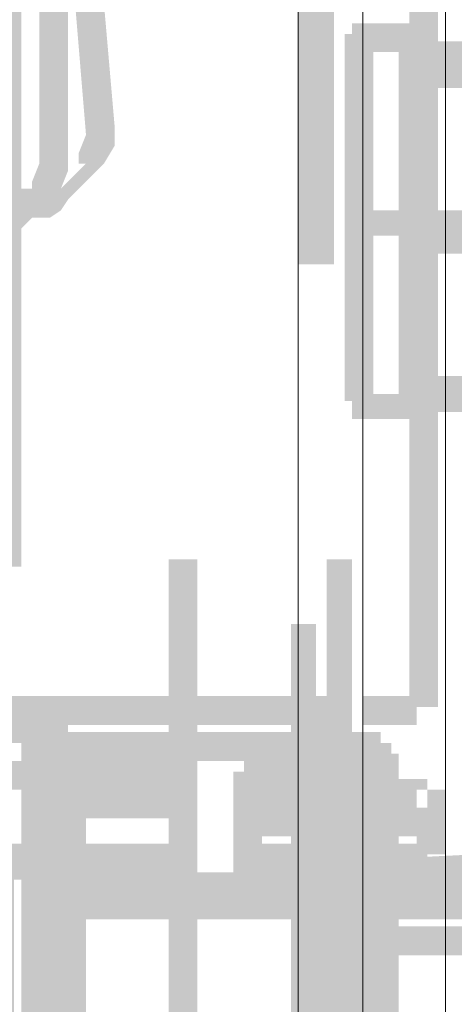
# Model space of a CAD drawing. Header units: millimetres. Extents: x -91 to 1961, y -1152 to 358.
# Tile 178 of 256: x 167.76 to 169.76, y 140.6 to 145.13. Entities that reach past the tile are written whole.
import ezdxf

# ---------------------------------------------------------------- set-up
doc = ezdxf.new("R2010")
doc.units = ezdxf.units.MM
doc.header["$MEASUREMENT"] = 0
doc.layers.get('0').update_dxf_attribs({"linetype": 'CONTINUOUS'})

msp = doc.modelspace()

# ---------------------------------------------------------------- hatches: boundary and pattern name
at = {"true_color": 0xaaaaaa}
h = msp.add_hatch(color=253, dxfattribs=at)
h.paths.add_polyline_path([(154.9409, 176.7487), (155.0567, 176.7487), (155.0567, 176.6659), (154.9409, 176.6659)])
h.paths.add_polyline_path([(162.5514, 177.8902), (162.6838, 177.8902), (162.6838, 177.8075), (162.5514, 177.8075)])
h.paths.add_polyline_path([(169.2851, 141.6409), (169.3844, 141.6409), (169.3844, 141.5085), (169.2851, 141.5085)])
h = msp.add_hatch(color=253, dxfattribs=at)
h.paths.add_polyline_path([(166.2409, 171.322), (166.3732, 171.322), (166.3732, 170.0481), (166.2409, 170.0481)])
h.paths.add_polyline_path([(119.5684, 124.6991), (119.7007, 124.6991), (119.7007, 124.5668), (119.5684, 124.5668)])
h.paths.add_polyline_path([(166.5387, 124.6991), (166.6711, 124.6991), (166.6711, 124.5668), (166.5387, 124.5668)])
h.paths.add_polyline_path([(167.945, 124.6991), (168.0608, 124.6991), (168.0608, 124.5668), (167.945, 124.5668)])
h.paths.add_polyline_path([(167.8457, 148.54), (167.9781, 148.54), (167.9781, 144.5196), (167.8457, 144.5196)])
h = msp.add_hatch(color=253, dxfattribs=at)
h.paths.add_polyline_path([(166.8861, 171.2062), (169.0369, 171.2062), (169.0369, 171.0738), (166.8861, 171.0738)])
h.paths.add_polyline_path([(169.2024, 141.7236), (169.3347, 141.7236), (169.3347, 141.5912), (169.2024, 141.5912)])
h = msp.add_hatch(color=253, dxfattribs=at)
h.paths.add_polyline_path([(169.252, 141.5912), (169.3844, 141.5912), (169.3844, 137.5212), (169.252, 137.5212)])
h.paths.add_polyline_path([(126.0042, 170.9911), (126.1366, 170.9911), (126.1366, 168.4929), (126.0042, 168.4929)])
h = msp.add_hatch(color=253, dxfattribs=at)
h.paths.add_polyline_path([(166.8365, 124.9969), (169.0369, 124.9969), (169.0369, 124.8646), (166.8365, 124.8646)])
h.paths.add_polyline_path([(169.0369, 170.9911), (169.1197, 170.9911), (169.1197, 170.8588), (169.0369, 170.8588)])
h.paths.add_polyline_path([(169.0866, 170.4782), (169.1197, 170.4782), (169.1197, 170.3459), (169.0866, 170.3459)])
h.paths.add_polyline_path([(169.0866, 139.5562), (169.1693, 139.5562), (169.1693, 139.4404), (169.0866, 139.4404)])
h.paths.add_polyline_path([(169.0866, 141.2107), (169.1693, 141.2107), (169.1693, 141.0783), (169.0866, 141.0783)])
h.paths.add_polyline_path([(169.2851, 150.7901), (169.4175, 150.7901), (169.4175, 150.4095), (169.2851, 150.4095)])
h.paths.add_polyline_path([(170.1454, 147.994), (170.526, 147.994), (170.526, 147.8617), (170.1454, 147.8617)])
h.paths.add_polyline_path([(169.1693, 138.001), (169.8476, 138.001), (169.8476, 137.8687), (169.1693, 137.8687)])
h = msp.add_hatch(color=253, dxfattribs=at)
h.paths.add_polyline_path([(169.1197, 170.9415), (169.1197, 164.5883), (169.0039, 164.5883), (169.0039, 170.9415)])
h.paths.add_polyline_path([(169.1197, 161.4117), (169.1197, 155.0586), (169.0039, 155.0586), (169.0039, 161.4117)])
h.paths.add_polyline_path([(169.1197, 151.882), (169.1197, 145.5289), (169.0039, 145.5289), (169.0039, 151.882)])
h.paths.add_polyline_path([(169.1197, 142.3523), (169.1197, 135.9991), (169.0039, 135.9991), (169.0039, 142.3523)])
h.paths.add_polyline_path([(169.1197, 132.8225), (169.1197, 126.4694), (169.0039, 126.4694), (169.0039, 132.8225)])
h = msp.add_hatch(color=253, dxfattribs=at)
h.paths.add_polyline_path([(169.0369, 124.9473), (169.0369, 131.3004), (169.1693, 131.3004), (169.1693, 124.9473)])
h.paths.add_polyline_path([(169.0369, 134.477), (169.0369, 140.8302), (169.1693, 140.8302), (169.1693, 134.477)])
h.paths.add_polyline_path([(169.0369, 144.0067), (169.0369, 150.3599), (169.1693, 150.3599), (169.1693, 144.0067)])
h.paths.add_polyline_path([(169.0369, 153.5365), (169.0369, 159.8896), (169.1693, 159.8896), (169.1693, 153.5365)])
h.paths.add_polyline_path([(169.0369, 163.0662), (169.0369, 169.4194), (169.1693, 169.4194), (169.1693, 163.0662)])
h = msp.add_hatch(color=253, dxfattribs=at)
h.paths.add_polyline_path([(169.0866, 124.9473), (169.0866, 131.3004), (169.2024, 131.3004), (169.2024, 124.9473)])
h.paths.add_polyline_path([(169.0866, 134.477), (169.0866, 140.8302), (169.2024, 140.8302), (169.2024, 134.477)])
h.paths.add_polyline_path([(169.0866, 144.0067), (169.0866, 150.3599), (169.2024, 150.3599), (169.2024, 144.0067)])
h.paths.add_polyline_path([(169.0866, 153.5365), (169.0866, 159.8896), (169.2024, 159.8896), (169.2024, 153.5365)])
h.paths.add_polyline_path([(169.0866, 163.0662), (169.0866, 169.4194), (169.2024, 169.4194), (169.2024, 163.0662)])
h = msp.add_hatch(color=253, dxfattribs=at)
h.paths.add_polyline_path([(168.5737, 152.1798), (168.5737, 145.8267), (168.4413, 145.8267), (168.4413, 152.1798)])
h.paths.add_polyline_path([(168.5737, 142.6501), (168.5737, 136.2969), (168.4413, 136.2969), (168.4413, 142.6501)])
h.paths.add_polyline_path([(168.5737, 133.1204), (168.5737, 126.7672), (168.4413, 126.7672), (168.4413, 133.1204)])
h = msp.add_hatch(color=253, dxfattribs=at)
h.paths.add_polyline_path([(169.2851, 152.1798), (169.2851, 145.8267), (169.1693, 145.8267), (169.1693, 152.1798)])
h.paths.add_polyline_path([(169.2851, 142.6501), (169.2851, 136.2969), (169.1693, 136.2969), (169.1693, 142.6501)])
h.paths.add_polyline_path([(169.2851, 133.1204), (169.2851, 126.7672), (169.1693, 126.7672), (169.1693, 133.1204)])
h = msp.add_hatch(color=253, dxfattribs=at)
h.paths.add_polyline_path([(169.1197, 139.5562), (169.252, 139.5562), (169.252, 139.5231), (169.1197, 139.5231)])
h.paths.add_polyline_path([(168.7888, 137.9018), (169.6325, 137.9018), (169.6325, 137.786), (168.7888, 137.786)])
h.paths.add_polyline_path([(169.2851, 150.7901), (169.4175, 150.7901), (169.4175, 150.4095), (169.2851, 150.4095)])
h.paths.add_polyline_path([(169.5498, 145.5785), (169.6822, 145.5785), (169.6822, 141.9718), (169.5498, 141.9718)])
h = msp.add_hatch(color=253, dxfattribs=at)
h.paths.add_polyline_path([(169.3844, 150.0621), (169.5002, 150.0621), (169.5002, 145.7936), (169.3844, 145.7936)])
h.paths.add_polyline_path([(168.7888, 137.5709), (169.4175, 137.5709), (169.4175, 137.4385), (168.7888, 137.4385)])
h.paths.add_polyline_path([(169.1197, 138.1665), (169.252, 138.1665), (169.252, 138.1168), (169.1197, 138.1168)])
h.paths.add_polyline_path([(170.0958, 145.0325), (170.2282, 145.0325), (170.2282, 138.6794), (170.0958, 138.6794)])
h.paths.add_polyline_path([(169.5829, 144.9332), (169.8476, 144.9332), (169.8476, 144.8174), (169.5829, 144.8174)])
h = msp.add_hatch(color=253, dxfattribs=at)
h.paths.add_polyline_path([(169.2851, 150.0621), (169.4175, 150.0621), (169.4175, 145.7936), (169.2851, 145.7936)])
h.paths.add_polyline_path([(168.7888, 141.2603), (169.0866, 141.2603), (169.0866, 141.128), (168.7888, 141.128)])
h.paths.add_polyline_path([(169.5829, 146.3395), (169.7153, 146.3395), (169.7153, 146.2072), (169.5829, 146.2072)])
h = msp.add_hatch(color=253, dxfattribs=at)
h.paths.add_polyline_path([(169.5829, 137.7363), (169.7153, 137.7363), (169.7153, 137.6205), (169.5829, 137.6205)])
h.paths.add_polyline_path([(169.5829, 149.6816), (169.7153, 149.6816), (169.7153, 149.5161), (169.5829, 149.5161)])
h.paths.add_polyline_path([(168.7888, 141.3431), (169.6325, 141.3431), (169.6325, 141.2107), (168.7888, 141.2107)])
h.paths.add_polyline_path([(168.7888, 138.001), (169.0866, 138.001), (169.0866, 137.8687), (168.7888, 137.8687)])
h.paths.add_polyline_path([(169.5002, 148.6227), (169.6325, 148.6227), (169.6325, 147.266), (169.5002, 147.266)])
h = msp.add_hatch(color=253, dxfattribs=at)
h.paths.add_polyline_path([(168.1435, 149.3838), (168.2263, 149.3838), (168.2263, 149.268), (168.1435, 149.268)])
h.paths.add_polyline_path([(169.3347, 141.5912), (169.4671, 141.5912), (169.4671, 137.5212), (169.3347, 137.5212)])
h = msp.add_hatch(color=253, dxfattribs=at)
h.paths.add_polyline_path([(169.0039, 149.1687), (169.2024, 149.1687), (169.2024, 149.0529), (169.0039, 149.0529)])
h.paths.add_polyline_path([(169.0866, 141.2603), (169.1693, 141.2603), (169.1693, 141.128), (169.0866, 141.128)])
h.paths.add_polyline_path([(169.5829, 141.4589), (169.7153, 141.4589), (169.7153, 141.2934), (169.5829, 141.2934)])
h.paths.add_polyline_path([(169.2851, 137.4385), (169.4175, 137.4385), (169.4175, 137.3558), (169.2851, 137.3558)])
h.paths.add_polyline_path([(169.0039, 146.8028), (169.2024, 146.8028), (169.2024, 146.6704), (169.0039, 146.6704)])
for points in [[(167.8457, 148.6227), (168.1932, 144.6354), (168.0608, 144.6024), (167.7299, 148.5896)], [(169.2851, 145.1152), (169.2851, 144.9829), (169.5498, 144.9829), (169.5498, 145.1152)], [(169.5498, 145.0325), (169.5498, 144.9002), (171.0223, 144.9002), (171.0223, 145.0325)], [(167.5148, 144.6024), (167.5148, 144.5196), (167.4652, 144.5196), (167.5148, 144.47), (167.5645, 144.47), (167.5645, 144.4369), (167.5148, 144.4369), (167.5645, 144.3873), (167.5976, 144.3542), (167.6472, 144.3046), (167.5976, 144.3542), (167.6803, 144.3542), (167.7299, 144.3542), (167.763, 144.3542), (167.8457, 144.3542), (167.8954, 144.3542), (167.8954, 144.3046), (167.945, 144.3542), (167.9781, 144.3873), (168.0277, 144.4369), (168.0608, 144.47), (168.0277, 144.47), (168.0277, 144.5196), (168.0608, 144.6024), (168.0608, 144.6354), (168.1932, 144.6354), (168.1932, 144.6024), (168.1932, 144.5527), (168.1435, 144.47), (168.1435, 144.5196), (168.1435, 144.47), (168.1104, 144.4369), (168.0608, 144.3873), (168.0277, 144.3542), (167.9781, 144.3046), (167.945, 144.2549), (167.8954, 144.2218), (167.8457, 144.2218), (167.763, 144.2218), (167.7299, 144.2218), (167.6803, 144.2218), (167.5976, 144.2218), (167.5976, 144.2549), (167.5645, 144.3046), (167.5148, 144.3542), (167.4652, 144.3873), (167.4321, 144.4369), (167.4321, 144.47), (167.4652, 144.4369), (167.4321, 144.47), (167.3825, 144.5196), (167.3825, 144.6024)], [(167.2998, 144.5196), (167.2998, 144.47), (167.3494, 144.3873), (167.3494, 144.3542), (167.2998, 144.3542), (167.3494, 144.3046), (167.3825, 144.2549), (167.4321, 144.2218), (167.3825, 144.2549), (167.4321, 144.2549), (167.4652, 144.2549), (167.5645, 144.2218), (167.5148, 144.2218), (167.5645, 144.2218), (167.5976, 144.2218), (167.6803, 144.2549), (167.6803, 144.2715), (167.7299, 144.2549), (167.7299, 144.2218), (167.763, 144.2549), (167.8126, 144.3046), (167.8457, 144.3542), (167.8126, 144.3542), (167.8126, 144.3873), (167.8457, 144.47), (167.8457, 144.5196), (167.9781, 144.5196), (167.9781, 144.47), (167.9781, 144.4369), (167.945, 144.3542), (167.945, 144.3873), (167.945, 144.3542), (167.8954, 144.3046), (167.8457, 144.2549), (167.8126, 144.2218), (167.763, 144.1722), (167.7299, 144.1391), (167.6803, 144.1391), (167.7299, 144.1391), (167.6472, 144.0895), (167.5976, 144.0895), (167.5645, 144.0895), (167.5148, 144.0895), (167.4321, 144.1391), (167.3825, 144.1391), (167.3825, 144.1722), (167.3494, 144.2218), (167.2998, 144.2549), (167.2667, 144.3046), (167.217, 144.3542), (167.217, 144.3873), (167.217, 144.3542), (167.1674, 144.4369), (167.1674, 144.47), (167.1674, 144.5196)], [(169.5829, 143.4608), (169.5829, 143.3284), (169.8476, 143.3284), (169.8476, 143.4608)], [(169.2851, 143.4111), (169.2851, 143.2953), (169.5498, 143.2953), (169.5498, 143.4111)], [(167.8954, 141.8559), (167.8954, 141.7236), (169.1693, 141.7236), (169.1693, 141.8559)], [(167.763, 141.8063), (167.763, 137.4881), (167.8954, 137.4881), (167.8954, 141.8063)], [(167.8457, 141.8063), (167.8457, 137.4881), (167.9781, 137.4881), (167.9781, 141.8063)], [(167.945, 141.8063), (167.945, 137.4881), (168.0608, 137.4881), (168.0608, 141.8063)], [(169.3844, 141.7567), (169.3844, 137.4385), (169.5002, 137.4385), (169.5002, 141.7567)], [(168.7888, 141.7236), (168.7888, 141.5912), (169.4175, 141.5912), (169.4175, 141.7236)], [(169.2024, 141.6739), (169.2024, 137.5212), (169.3347, 137.5212), (169.3347, 141.6739)], [(169.3347, 141.6739), (169.3347, 141.5912), (169.4671, 141.5912), (169.4671, 141.6739)], [(169.252, 141.6409), (169.252, 141.5085), (169.2851, 141.5085), (169.2851, 141.6409)], [(168.4413, 141.5581), (168.4413, 141.2107), (168.5737, 141.2107), (168.5737, 141.5581)], [(169.0369, 141.2603), (169.0369, 141.128), (170.8238, 141.128), (170.8238, 141.2603)], [(169.8807, 141.1776), (169.2024, 141.128), (169.1693, 141.2603), (169.8476, 141.2934)], [(169.1693, 141.2107), (169.8476, 141.2603), (169.8807, 141.128), (169.2024, 141.0783)], [(169.0039, 141.1776), (169.0039, 140.9129), (169.1197, 140.9129), (169.1197, 141.1776)], [(169.0369, 140.9625), (169.0369, 140.8302), (169.8476, 140.8302), (169.8476, 140.9625)]]:
    msp.add_hatch(color=253, dxfattribs=at).paths.add_polyline_path(points)
h = msp.add_hatch(color=253, dxfattribs=at)
h.paths.add_polyline_path([(169.1197, 141.8063), (169.252, 141.8063), (169.252, 137.4881), (169.1197, 137.4881)])
h.paths.add_polyline_path([(167.5148, 138.1665), (167.6472, 138.1665), (167.6472, 137.4881), (167.5148, 137.4881)])
h.paths.add_polyline_path([(168.5737, 148.5896), (168.6233, 148.5896), (168.6233, 148.4573), (168.5737, 148.4573)])
h.paths.add_polyline_path([(168.5737, 147.3488), (168.6233, 147.3488), (168.6233, 147.233), (168.5737, 147.233)])
h.paths.add_polyline_path([(168.5737, 147.5639), (168.6233, 147.5639), (168.6233, 147.4315), (168.5737, 147.4315)])
h.paths.add_polyline_path([(168.5737, 148.4076), (168.6233, 148.4076), (168.6233, 148.2918), (168.5737, 148.2918)])
h = msp.add_hatch(color=253, dxfattribs=at)
h.paths.add_polyline_path([(168.5737, 147.3984), (168.6233, 147.3984), (168.6233, 147.266), (168.5737, 147.266)])
h.paths.add_polyline_path([(168.5737, 148.5896), (168.6233, 148.5896), (168.6233, 148.4573), (168.5737, 148.4573)])
h.paths.add_polyline_path([(168.5737, 148.4076), (168.6233, 148.4076), (168.6233, 148.2918), (168.5737, 148.2918)])
h.paths.add_polyline_path([(168.5737, 147.5639), (168.6233, 147.5639), (168.6233, 147.4315), (168.5737, 147.4315)])
h.paths.add_polyline_path([(170.3936, 148.1098), (170.526, 148.1098), (170.526, 147.9444), (170.3936, 147.9444)])
h.paths.add_polyline_path([(169.0369, 140.9625), (169.8476, 140.9625), (169.8476, 140.8302), (169.0369, 140.8302)])
h = msp.add_hatch(color=253, dxfattribs=at)
h.paths.add_polyline_path([(168.7391, 141.6739), (168.8715, 141.6739), (168.8715, 141.2107), (168.7391, 141.2107)])
h.paths.add_polyline_path([(169.3347, 142.0214), (169.5829, 142.0214), (169.5829, 141.889), (169.3347, 141.889)])
h.paths.add_polyline_path([(169.0369, 148.4904), (169.5002, 148.4904), (169.5002, 148.3745), (169.0369, 148.3745)])
h = msp.add_hatch(color=253, dxfattribs=at)
h.paths.add_polyline_path([(169.0866, 138.1996), (169.1693, 138.1996), (169.1693, 138.0838), (169.0866, 138.0838)])
h.paths.add_polyline_path([(169.1693, 138.001), (169.8476, 138.001), (169.8476, 137.8687), (169.1693, 137.8687)])
h.paths.add_polyline_path([(169.5829, 144.1722), (169.8476, 144.1722), (169.8476, 144.0564), (169.5829, 144.0564)])
h.paths.add_polyline_path([(169.0866, 139.6886), (169.1693, 139.6886), (169.1693, 139.5562), (169.0866, 139.5562)])
h.paths.add_polyline_path([(170.526, 147.994), (170.5591, 147.994), (170.5591, 147.8617), (170.526, 147.8617)])
h.paths.add_polyline_path([(169.3347, 141.8063), (169.4175, 141.8063), (169.4175, 141.6739), (169.3347, 141.6739)])
h.paths.add_polyline_path([(170.4763, 138.6794), (170.6087, 138.6794), (170.6087, 137.5212), (170.4763, 137.5212)])
h = msp.add_hatch(color=253, dxfattribs=at)
h.paths.add_polyline_path([(169.0369, 141.128), (171.1547, 141.128), (171.1547, 140.9956), (169.0369, 140.9956)])
h.paths.add_polyline_path([(170.4432, 147.9444), (170.5591, 147.9444), (170.5591, 143.163), (170.4432, 143.163)])
h = msp.add_hatch(color=253, dxfattribs=at)
h.paths.add_polyline_path([(169.1693, 138.001), (169.8476, 138.001), (169.8476, 137.8687), (169.1693, 137.8687)])
h.paths.add_polyline_path([(168.7391, 137.9514), (168.8715, 137.9514), (168.8715, 137.5212), (168.7391, 137.5212)])
h.paths.add_polyline_path([(168.7888, 146.5546), (169.6325, 146.5546), (169.6325, 146.4223), (168.7888, 146.4223)])
h.paths.add_polyline_path([(169.0369, 147.3157), (169.5498, 147.3157), (169.5498, 147.1833), (169.0369, 147.1833)])
h.paths.add_polyline_path([(169.1197, 141.2107), (169.252, 141.2107), (169.252, 141.1776), (169.1197, 141.1776)])
h = msp.add_hatch(color=253, dxfattribs=at)
h.paths.add_polyline_path([(168.9542, 146.3395), (169.0866, 146.3395), (169.0866, 145.959), (168.9542, 145.959)])
h.paths.add_polyline_path([(169.2024, 146.9682), (169.5829, 146.9682), (169.5829, 146.8524), (169.2024, 146.8524)])
h.paths.add_polyline_path([(169.2851, 141.7567), (169.4175, 141.7567), (169.4175, 137.4385), (169.2851, 137.4385)])
h = msp.add_hatch(color=253, dxfattribs=at)
h.paths.add_polyline_path([(169.0369, 146.9682), (169.2024, 146.9682), (169.2024, 146.8524), (169.0369, 146.8524)])
h.paths.add_polyline_path([(169.1197, 141.1776), (169.252, 141.1776), (169.252, 139.6886), (169.1197, 139.6886)])
h.paths.add_polyline_path([(169.5829, 146.505), (169.7153, 146.505), (169.7153, 146.3395), (169.5829, 146.3395)])
h.paths.add_polyline_path([(169.5829, 141.5912), (169.7153, 141.5912), (169.7153, 141.4589), (169.5829, 141.4589)])
h = msp.add_hatch(color=253, dxfattribs=at)
h.paths.add_polyline_path([(169.0369, 141.2107), (170.8238, 141.2107), (170.8238, 141.0783), (169.0369, 141.0783)])
h.paths.add_polyline_path([(170.7741, 146.8028), (170.9065, 146.8028), (170.9065, 145.6943), (170.7741, 145.6943)])
h.paths.add_polyline_path([(170.3936, 138.3319), (170.526, 138.3319), (170.526, 137.6536), (170.3936, 137.6536)])
h.paths.add_polyline_path([(168.0608, 138.7952), (171.1547, 138.7952), (171.1547, 138.6794), (168.0608, 138.6794)])
h.paths.add_polyline_path([(169.798, 146.0914), (169.9304, 146.0914), (169.9304, 143.163), (169.798, 143.163)])
h = msp.add_hatch(color=253, dxfattribs=at)
h.paths.add_polyline_path([(168.7888, 137.6536), (169.6325, 137.6536), (169.6325, 137.5212), (168.7888, 137.5212)])
h.paths.add_polyline_path([(169.2851, 141.8559), (169.4175, 141.8559), (169.4175, 141.7567), (169.2851, 141.7567)])
h.paths.add_polyline_path([(168.9542, 146.7532), (169.0866, 146.7532), (169.0866, 146.3395), (168.9542, 146.3395)])
h.paths.add_polyline_path([(169.1197, 139.6886), (169.252, 139.6886), (169.252, 139.639), (169.1197, 139.639)])
h = msp.add_hatch(color=253, dxfattribs=at)
h.paths.add_polyline_path([(170.9396, 137.1903), (171.0719, 137.1903), (171.0719, 137.1076), (170.9396, 137.1076)])
h.paths.add_polyline_path([(170.6418, 137.786), (170.6914, 137.786), (170.6914, 137.6536), (170.6418, 137.6536)])
h.paths.add_polyline_path([(170.7741, 141.2107), (170.9065, 141.2107), (170.9065, 141.1776), (170.7741, 141.1776)])
h.paths.add_polyline_path([(169.8807, 145.6943), (170.0131, 145.6943), (170.0131, 140.9625), (169.8807, 140.9625)])
h.paths.add_polyline_path([(169.0369, 140.9625), (169.8476, 140.9625), (169.8476, 140.8302), (169.0369, 140.8302)])
h = msp.add_hatch(color=253, dxfattribs=at)
h.paths.add_polyline_path([(167.6472, 123.5575), (167.6472, 129.9107), (167.763, 129.9107), (167.763, 123.5575)])
h.paths.add_polyline_path([(167.6472, 133.0873), (167.6472, 139.4404), (167.763, 139.4404), (167.763, 133.0873)])
h.paths.add_polyline_path([(167.6472, 142.617), (167.6472, 145.2311), (167.763, 145.2311), (167.763, 142.617)])
h = msp.add_hatch(color=253, dxfattribs=at)
h.paths.add_polyline_path([(169.252, 144.2218), (169.252, 144.3046), (169.252, 144.3542), (169.252, 144.4369), (169.252, 144.5196), (169.252, 144.5527), (169.252, 144.6354), (169.252, 144.6851), (169.252, 144.7678), (169.252, 144.8174), (169.252, 144.8505), (169.252, 144.9002), (169.252, 144.9332), (169.252, 144.9829), (169.252, 145.0325), (169.3844, 145.0325), (169.3844, 144.9829), (169.3844, 144.9332), (169.3844, 144.9002), (169.3844, 144.8505), (169.3844, 144.8174), (169.3844, 144.7678), (169.3844, 144.6851), (169.3844, 144.6354), (169.3844, 144.5527), (169.3844, 144.5196), (169.3844, 144.4369), (169.3844, 144.3542), (169.3844, 144.3046), (169.3844, 144.2218)])
h.paths.add_polyline_path([(169.252, 145.0325), (169.252, 145.0656), (169.3844, 145.0656), (169.3844, 145.0325)])
h = msp.add_hatch(color=253, dxfattribs=at)
h.paths.add_polyline_path([(169.3844, 145.0656), (169.3844, 145.0325), (169.252, 145.0325), (169.252, 145.0656)])
h.paths.add_polyline_path([(169.3844, 145.0325), (169.3844, 144.9829), (169.3844, 144.9332), (169.3844, 144.9002), (169.3844, 144.8505), (169.3844, 144.8174), (169.3844, 144.7678), (169.3844, 144.6851), (169.3844, 144.6354), (169.3844, 144.5527), (169.3844, 144.5196), (169.3844, 144.4369), (169.3844, 144.3542), (169.3844, 144.3046), (169.3844, 144.2218), (169.252, 144.2218), (169.252, 144.3046), (169.252, 144.3542), (169.252, 144.4369), (169.252, 144.5196), (169.252, 144.5527), (169.252, 144.6354), (169.252, 144.6851), (169.252, 144.7678), (169.252, 144.8174), (169.252, 144.8505), (169.252, 144.9002), (169.252, 144.9332), (169.252, 144.9829), (169.252, 145.0325)])
h = msp.add_hatch(color=253, dxfattribs=at)
h.paths.add_polyline_path([(169.6325, 145.0656), (169.6325, 145.0325), (169.5002, 145.0325), (169.5002, 145.0656)])
h.paths.add_polyline_path([(169.6325, 145.0325), (169.6325, 144.9829), (169.6325, 144.9332), (169.6325, 144.9002), (169.6325, 144.8505), (169.6325, 144.8174), (169.6325, 144.7678), (169.6325, 144.6851), (169.6325, 144.6354), (169.6325, 144.5527), (169.6325, 144.5196), (169.6325, 144.4369), (169.6325, 144.3542), (169.6325, 144.3046), (169.6325, 144.2218), (169.5002, 144.2218), (169.5002, 144.3046), (169.5002, 144.3542), (169.5002, 144.4369), (169.5002, 144.5196), (169.5002, 144.5527), (169.5002, 144.6354), (169.5002, 144.6851), (169.5002, 144.7678), (169.5002, 144.8174), (169.5002, 144.8505), (169.5002, 144.9002), (169.5002, 144.9332), (169.5002, 144.9829), (169.5002, 145.0325)])
h = msp.add_hatch(color=253, dxfattribs=at)
h.paths.add_polyline_path([(169.5002, 144.2218), (169.5002, 144.3046), (169.5002, 144.3542), (169.5002, 144.4369), (169.5002, 144.5196), (169.5002, 144.5527), (169.5002, 144.6354), (169.5002, 144.6851), (169.5002, 144.7678), (169.5002, 144.8174), (169.5002, 144.8505), (169.5002, 144.9002), (169.5002, 144.9332), (169.5002, 144.9829), (169.5002, 145.0325), (169.6325, 145.0325), (169.6325, 144.9829), (169.6325, 144.9332), (169.6325, 144.9002), (169.6325, 144.8505), (169.6325, 144.8174), (169.6325, 144.7678), (169.6325, 144.6851), (169.6325, 144.6354), (169.6325, 144.5527), (169.6325, 144.5196), (169.6325, 144.4369), (169.6325, 144.3542), (169.6325, 144.3046), (169.6325, 144.2218)])
h.paths.add_polyline_path([(169.5002, 145.0325), (169.5002, 145.0656), (169.6325, 145.0656), (169.6325, 145.0325)])
h = msp.add_hatch(color=253, dxfattribs=at)
h.paths.add_polyline_path([(169.0369, 141.2107), (169.1693, 141.2107), (169.1693, 137.9514), (169.0369, 137.9514)])
h.paths.add_polyline_path([(169.798, 145.0325), (169.9304, 145.0325), (169.9304, 138.6794), (169.798, 138.6794)])
h = msp.add_hatch(color=253, dxfattribs=at)
h.paths.add_polyline_path([(169.5002, 144.2218), (169.5002, 144.3046), (169.5002, 144.3542), (169.5002, 144.4369), (169.5002, 144.47), (169.5002, 144.5527), (169.5002, 144.6024), (169.5002, 144.6354), (169.5002, 144.6851), (169.5002, 144.7678), (169.5002, 144.8174), (169.5002, 144.8505), (169.6325, 144.8505), (169.6325, 144.8174), (169.6325, 144.7678), (169.6325, 144.6851), (169.6325, 144.6354), (169.6325, 144.6024), (169.6325, 144.5527), (169.6325, 144.47), (169.6325, 144.4369), (169.6325, 144.3542), (169.6325, 144.3046), (169.6325, 144.2218)])
h.paths.add_polyline_path([(169.5002, 144.8505), (169.5002, 144.9002), (169.5002, 144.9332), (169.6325, 144.9332), (169.6325, 144.9002), (169.6325, 144.8505)])
h.paths.add_polyline_path([(169.5002, 144.9332), (169.5002, 144.9829), (169.6325, 144.9829), (169.6325, 144.9332)])
h = msp.add_hatch(color=253, dxfattribs=at)
h.paths.add_polyline_path([(169.6325, 144.9829), (169.6325, 144.9332), (169.5002, 144.9332), (169.5002, 144.9829)])
h.paths.add_polyline_path([(169.6325, 144.9332), (169.6325, 144.9002), (169.6325, 144.8505), (169.5002, 144.8505), (169.5002, 144.9002), (169.5002, 144.9332)])
h.paths.add_polyline_path([(169.6325, 144.8505), (169.6325, 144.8174), (169.6325, 144.7678), (169.6325, 144.6851), (169.6325, 144.6354), (169.6325, 144.6024), (169.6325, 144.5527), (169.6325, 144.47), (169.6325, 144.4369), (169.6325, 144.3542), (169.6325, 144.3046), (169.6325, 144.2218), (169.5002, 144.2218), (169.5002, 144.3046), (169.5002, 144.3542), (169.5002, 144.4369), (169.5002, 144.47), (169.5002, 144.5527), (169.5002, 144.6024), (169.5002, 144.6354), (169.5002, 144.6851), (169.5002, 144.7678), (169.5002, 144.8174), (169.5002, 144.8505)])
h = msp.add_hatch(color=253, dxfattribs=at)
h.paths.add_polyline_path([(171.1216, 144.2549), (171.1547, 144.2549), (171.1547, 144.1391), (171.1216, 144.1391)])
h.paths.add_polyline_path([(169.2851, 144.2549), (169.5498, 144.2549), (169.5498, 144.1391), (169.2851, 144.1391)])
h = msp.add_hatch(color=253, dxfattribs=at)
h.paths.add_polyline_path([(169.8476, 134.5597), (169.9634, 134.5597), (169.9634, 132.1442), (169.8476, 132.1442)])
h.paths.add_polyline_path([(169.5498, 144.2549), (171.0223, 144.2549), (171.0223, 144.1391), (169.5498, 144.1391)])
h = msp.add_hatch(color=253, dxfattribs=at)
h.paths.add_polyline_path([(169.252, 143.3781), (169.252, 143.4111), (169.3844, 143.4111), (169.3844, 143.3781)])
h.paths.add_polyline_path([(169.252, 143.4111), (169.252, 143.4608), (169.3844, 143.4608), (169.3844, 143.4111)])
h.paths.add_polyline_path([(169.252, 143.4608), (169.252, 143.4939), (169.252, 143.5435), (169.252, 143.5766), (169.252, 143.6262), (169.252, 143.6759), (169.252, 143.7586), (169.252, 143.7917), (169.252, 143.8744), (169.252, 143.924), (169.252, 144.0067), (169.252, 144.0895), (169.252, 144.1391), (169.252, 144.2218), (169.3844, 144.2218), (169.3844, 144.1391), (169.3844, 144.0895), (169.3844, 144.0067), (169.3844, 143.924), (169.3844, 143.8744), (169.3844, 143.7917), (169.3844, 143.7586), (169.3844, 143.6759), (169.3844, 143.6262), (169.3844, 143.5766), (169.3844, 143.5435), (169.3844, 143.4939), (169.3844, 143.4608)])
h = msp.add_hatch(color=253, dxfattribs=at)
h.paths.add_polyline_path([(169.3844, 144.2218), (169.3844, 144.1391), (169.3844, 144.0895), (169.3844, 144.0067), (169.3844, 143.924), (169.3844, 143.8744), (169.3844, 143.7917), (169.3844, 143.7586), (169.3844, 143.6759), (169.3844, 143.6262), (169.3844, 143.5766), (169.3844, 143.5435), (169.3844, 143.4939), (169.3844, 143.4608), (169.252, 143.4608), (169.252, 143.4939), (169.252, 143.5435), (169.252, 143.5766), (169.252, 143.6262), (169.252, 143.6759), (169.252, 143.7586), (169.252, 143.7917), (169.252, 143.8744), (169.252, 143.924), (169.252, 144.0067), (169.252, 144.0895), (169.252, 144.1391), (169.252, 144.2218)])
h.paths.add_polyline_path([(169.3844, 143.4608), (169.3844, 143.4111), (169.252, 143.4111), (169.252, 143.4608)])
h.paths.add_polyline_path([(169.3844, 143.4111), (169.3844, 143.3781), (169.252, 143.3781), (169.252, 143.4111)])
h = msp.add_hatch(color=253, dxfattribs=at)
h.paths.add_polyline_path([(169.5002, 143.3781), (169.5002, 143.4111), (169.6325, 143.4111), (169.6325, 143.3781)])
h.paths.add_polyline_path([(169.5002, 143.4111), (169.5002, 143.4608), (169.6325, 143.4608), (169.6325, 143.4111)])
h.paths.add_polyline_path([(169.5002, 143.4608), (169.5002, 143.4939), (169.5002, 143.5435), (169.5002, 143.5766), (169.5002, 143.6262), (169.5002, 143.6759), (169.5002, 143.7586), (169.5002, 143.7917), (169.5002, 143.8744), (169.5002, 143.924), (169.5002, 144.0067), (169.5002, 144.0895), (169.5002, 144.1391), (169.5002, 144.2218), (169.6325, 144.2218), (169.6325, 144.1391), (169.6325, 144.0895), (169.6325, 144.0067), (169.6325, 143.924), (169.6325, 143.8744), (169.6325, 143.7917), (169.6325, 143.7586), (169.6325, 143.6759), (169.6325, 143.6262), (169.6325, 143.5766), (169.6325, 143.5435), (169.6325, 143.4939), (169.6325, 143.4608)])
h = msp.add_hatch(color=253, dxfattribs=at)
h.paths.add_polyline_path([(169.6325, 144.2218), (169.6325, 144.1722), (169.6325, 144.0895), (169.6325, 144.0067), (169.6325, 143.9737), (169.6325, 143.924), (169.6325, 143.8413), (169.6325, 143.7917), (169.6325, 143.7586), (169.6325, 143.7089), (169.6325, 143.6262), (169.5002, 143.6262), (169.5002, 143.7089), (169.5002, 143.7586), (169.5002, 143.7917), (169.5002, 143.8413), (169.5002, 143.924), (169.5002, 143.9737), (169.5002, 144.0067), (169.5002, 144.0895), (169.5002, 144.1722), (169.5002, 144.2218)])
h.paths.add_polyline_path([(169.6325, 143.6262), (169.6325, 143.5766), (169.6325, 143.5435), (169.6325, 143.4939), (169.5002, 143.4939), (169.5002, 143.5435), (169.5002, 143.5766), (169.5002, 143.6262)])
h.paths.add_polyline_path([(169.6325, 143.4939), (169.6325, 143.4608), (169.5002, 143.4608), (169.5002, 143.4939)])
h = msp.add_hatch(color=253, dxfattribs=at)
h.paths.add_polyline_path([(169.5002, 143.4608), (169.5002, 143.4939), (169.6325, 143.4939), (169.6325, 143.4608)])
h.paths.add_polyline_path([(169.5002, 143.4939), (169.5002, 143.5435), (169.5002, 143.5766), (169.5002, 143.6262), (169.6325, 143.6262), (169.6325, 143.5766), (169.6325, 143.5435), (169.6325, 143.4939)])
h.paths.add_polyline_path([(169.5002, 143.6262), (169.5002, 143.7089), (169.5002, 143.7586), (169.5002, 143.7917), (169.5002, 143.8413), (169.5002, 143.924), (169.5002, 143.9737), (169.5002, 144.0067), (169.5002, 144.0895), (169.5002, 144.1722), (169.5002, 144.2218), (169.6325, 144.2218), (169.6325, 144.1722), (169.6325, 144.0895), (169.6325, 144.0067), (169.6325, 143.9737), (169.6325, 143.924), (169.6325, 143.8413), (169.6325, 143.7917), (169.6325, 143.7586), (169.6325, 143.7089), (169.6325, 143.6262)])
h = msp.add_hatch(color=253, dxfattribs=at)
h.paths.add_polyline_path([(169.6325, 144.2218), (169.6325, 144.1391), (169.6325, 144.0895), (169.6325, 144.0067), (169.6325, 143.924), (169.6325, 143.8744), (169.6325, 143.7917), (169.6325, 143.7586), (169.6325, 143.6759), (169.6325, 143.6262), (169.6325, 143.5766), (169.6325, 143.5435), (169.6325, 143.4939), (169.6325, 143.4608), (169.5002, 143.4608), (169.5002, 143.4939), (169.5002, 143.5435), (169.5002, 143.5766), (169.5002, 143.6262), (169.5002, 143.6759), (169.5002, 143.7586), (169.5002, 143.7917), (169.5002, 143.8744), (169.5002, 143.924), (169.5002, 144.0067), (169.5002, 144.0895), (169.5002, 144.1391), (169.5002, 144.2218)])
h.paths.add_polyline_path([(169.6325, 143.4608), (169.6325, 143.4111), (169.5002, 143.4111), (169.5002, 143.4608)])
h.paths.add_polyline_path([(169.6325, 143.4111), (169.6325, 143.3781), (169.5002, 143.3781), (169.5002, 143.4111)])
h = msp.add_hatch(color=253, dxfattribs=at)
h.paths.add_polyline_path([(171.1216, 143.6759), (171.1547, 143.6759), (171.1547, 143.5435), (171.1216, 143.5435)])
h.paths.add_polyline_path([(169.5498, 143.4939), (171.0223, 143.4939), (171.0223, 143.3781), (169.5498, 143.3781)])
h = msp.add_hatch(color=253, dxfattribs=at)
h.paths.add_polyline_path([(167.5645, 138.0341), (168.491, 138.0341), (168.491, 137.9018), (167.5645, 137.9018)])
h.paths.add_polyline_path([(167.8954, 142.0214), (169.1693, 142.0214), (169.1693, 141.889), (167.8954, 141.889)])
h.paths.add_polyline_path([(167.3825, 141.889), (167.5645, 141.889), (167.5645, 141.7567), (167.3825, 141.7567)])
h = msp.add_hatch(color=253, dxfattribs=at)
h.paths.add_polyline_path([(167.8126, 137.5212), (167.8954, 137.5212), (167.8954, 137.4054), (167.8126, 137.4054)])
h.paths.add_polyline_path([(167.9781, 138.1168), (168.491, 138.1168), (168.491, 138.001), (167.9781, 138.001)])
h.paths.add_polyline_path([(167.4652, 142.0214), (167.8954, 142.0214), (167.8954, 141.889), (167.4652, 141.889)])
h = msp.add_hatch(color=253, dxfattribs=at)
h.paths.add_polyline_path([(167.763, 141.889), (167.763, 141.9387), (167.8954, 141.9387), (167.8954, 141.889)])
h.paths.add_polyline_path([(167.763, 141.9387), (167.763, 141.9718), (167.8954, 141.9718), (167.8954, 141.9387)])
h.paths.add_polyline_path([(167.8126, 142.0214), (167.8457, 142.0214), (167.8457, 141.889), (167.8126, 141.889)])
h.paths.add_polyline_path([(167.8457, 142.0214), (167.8954, 142.0214), (167.8954, 141.889), (167.8457, 141.889)])
h = msp.add_hatch(color=253, dxfattribs=at)
h.paths.add_polyline_path([(167.8954, 141.889), (167.8457, 141.889), (167.8457, 142.0214), (167.8954, 142.0214)])
h.paths.add_polyline_path([(167.945, 141.9718), (167.945, 141.9387), (167.8457, 141.8559), (167.8126, 141.8559), (167.8126, 141.9718), (167.8457, 141.9718), (167.8126, 141.9387), (167.8126, 141.9718)])
h.paths.add_polyline_path([(167.8954, 141.9387), (167.8954, 141.889), (167.763, 141.889), (167.763, 141.9387)])
h = msp.add_hatch(color=253, dxfattribs=at)
h.paths.add_polyline_path([(167.8954, 137.5212), (169.1693, 137.5212), (169.1693, 137.4054), (167.8954, 137.4054)])
h.paths.add_polyline_path([(167.3825, 137.4385), (167.4652, 137.4385), (167.4652, 137.3227), (167.3825, 137.3227)])
h.paths.add_polyline_path([(167.4652, 141.9387), (167.8126, 141.9387), (167.8126, 141.8063), (167.4652, 141.8063)])
h = msp.add_hatch(color=253, dxfattribs=at)
h.paths.add_polyline_path([(167.763, 141.889), (167.8954, 141.889), (167.8954, 137.4054), (167.763, 137.4054)])
h.paths.add_polyline_path([(167.3825, 141.9387), (167.4652, 141.9387), (167.4652, 141.8063), (167.3825, 141.8063)])
h = msp.add_hatch(color=253, dxfattribs=at)
h.paths.add_polyline_path([(167.4652, 137.4385), (167.8126, 137.4385), (167.8126, 137.3227), (167.4652, 137.3227)])
h.paths.add_polyline_path([(167.8457, 141.9718), (167.9781, 141.9718), (167.9781, 141.8063), (167.8457, 141.8063)])
h.paths.add_polyline_path([(167.6472, 140.5324), (167.9781, 140.5324), (167.9781, 140.4), (167.6472, 140.4)])
h.paths.add_polyline_path([(167.9781, 137.786), (168.491, 137.786), (168.491, 137.6536), (167.9781, 137.6536)])
h = msp.add_hatch(color=253, dxfattribs=at)
h.paths.add_polyline_path([(169.1197, 141.9718), (169.252, 141.9718), (169.252, 141.8063), (169.1197, 141.8063)])
h.paths.add_polyline_path([(167.5148, 141.8559), (167.6472, 141.8559), (167.6472, 141.1776), (167.5148, 141.1776)])
h = msp.add_hatch(color=253, dxfattribs=at)
h.paths.add_polyline_path([(167.3494, 141.889), (167.4652, 141.889), (167.4652, 137.4054), (167.3494, 137.4054)])
h.paths.add_polyline_path([(168.4413, 141.8063), (168.5737, 141.8063), (168.5737, 141.5581), (168.4413, 141.5581)])
h.paths.add_polyline_path([(167.5976, 141.2603), (167.7299, 141.2603), (167.7299, 140.4993), (167.5976, 140.4993)])
h = msp.add_hatch(color=253, dxfattribs=at)
h.paths.add_polyline_path([(167.763, 141.889), (167.8954, 141.889), (167.8954, 141.8063), (167.763, 141.8063)])
h.paths.add_polyline_path([(167.8954, 141.2107), (169.1693, 141.2107), (169.1693, 141.0783), (167.8954, 141.0783)])
h = msp.add_hatch(color=253, dxfattribs=at)
h.paths.add_polyline_path([(167.8126, 141.8559), (167.8954, 141.8559), (167.8954, 141.7236), (167.8126, 141.7236)])
h.paths.add_polyline_path([(167.9781, 141.5912), (168.491, 141.5912), (168.491, 141.4589), (167.9781, 141.4589)])
h.paths.add_polyline_path([(167.8457, 137.4881), (167.9781, 137.4881), (167.9781, 137.3227), (167.8457, 137.3227)])
h = msp.add_hatch(color=253, dxfattribs=at)
h.paths.add_polyline_path([(169.4175, 141.6739), (169.3844, 141.6739), (169.3844, 141.8063), (169.4175, 141.8063)])
h.paths.add_polyline_path([(169.3347, 141.7567), (169.3347, 141.8063), (169.4671, 141.8063), (169.4671, 141.7567)])
h.paths.add_polyline_path([(169.3844, 141.7236), (169.3347, 141.7236), (169.3347, 141.8559), (169.3844, 141.8559)])
h.paths.add_polyline_path([(169.2851, 141.8063), (169.2851, 141.8559), (169.4175, 141.8559), (169.4175, 141.8063)])
h = msp.add_hatch(color=253, dxfattribs=at)
h.paths.add_polyline_path([(169.2851, 141.6409), (169.252, 141.6409), (169.252, 141.7567), (169.2851, 141.7567)])
h.paths.add_polyline_path([(169.3347, 141.7236), (169.3347, 141.6739), (169.2024, 141.6739), (169.2024, 141.7236)])
h = msp.add_hatch(color=253, dxfattribs=at)
h.paths.add_polyline_path([(169.3844, 141.6409), (169.3347, 141.6739), (169.3844, 141.7236), (169.4175, 141.6739)])
h.paths.add_polyline_path([(169.3347, 141.6409), (169.2851, 141.6409), (169.2851, 141.7567), (169.3347, 141.7567)])
h = msp.add_hatch(color=253, dxfattribs=at)
h.paths.add_polyline_path([(167.5645, 141.7236), (168.491, 141.7236), (168.491, 141.5912), (167.5645, 141.5912)])
h.paths.add_polyline_path([(167.3825, 141.2107), (167.5645, 141.2107), (167.5645, 141.0783), (167.3825, 141.0783)])
h = msp.add_hatch(color=253, dxfattribs=at)
h.paths.add_polyline_path([(169.252, 137.5212), (169.3844, 137.5212), (169.3844, 137.3558), (169.252, 137.3558)])
h.paths.add_polyline_path([(169.252, 141.7236), (169.3844, 141.7236), (169.3844, 141.5912), (169.252, 141.5912)])
h = msp.add_hatch(color=253, dxfattribs=at)
h.paths.add_polyline_path([(169.3347, 141.6739), (169.3347, 141.6409), (169.2024, 141.6409), (169.2024, 141.6739)])
h.paths.add_polyline_path([(169.2851, 141.6409), (169.3347, 141.5912), (169.2851, 141.5581), (169.252, 141.5912)])
h = msp.add_hatch(color=253, dxfattribs=at)
h.paths.add_polyline_path([(169.2851, 141.6409), (169.3347, 141.6409), (169.3347, 141.5085), (169.2851, 141.5085)])
h.paths.add_polyline_path([(169.2851, 141.5912), (169.2851, 141.6409), (169.4175, 141.6409), (169.4175, 141.5912)])
h.paths.add_polyline_path([(169.3347, 141.6739), (169.3844, 141.6739), (169.3844, 141.5581), (169.3347, 141.5581)])
h.paths.add_polyline_path([(169.3347, 141.6409), (169.3347, 141.6739), (169.4671, 141.6739), (169.4671, 141.6409)])
h = msp.add_hatch(color=253, dxfattribs=at)
h.paths.add_polyline_path([(168.7888, 141.6409), (169.6325, 141.6409), (169.6325, 141.5085), (168.7888, 141.5085)])
h.paths.add_polyline_path([(169.2851, 137.1903), (169.4175, 137.1903), (169.4175, 136.8098), (169.2851, 136.8098)])
h = msp.add_hatch(color=253, dxfattribs=at)
h.paths.add_polyline_path([(169.1693, 139.6886), (169.8476, 139.6886), (169.8476, 139.5562), (169.1693, 139.5562)])
h.paths.add_polyline_path([(168.7888, 141.5085), (169.6325, 141.5085), (169.6325, 141.3761), (168.7888, 141.3761)])
h = msp.add_hatch(color=253, dxfattribs=at)
h.paths.add_polyline_path([(167.5645, 141.3431), (168.491, 141.3431), (168.491, 141.2107), (167.5645, 141.2107)])
h.paths.add_polyline_path([(167.5976, 138.8448), (167.7299, 138.8448), (167.7299, 138.0838), (167.5976, 138.0838)])
h.paths.add_polyline_path([(167.9781, 138.2492), (169.1693, 138.2492), (169.1693, 138.1168), (167.9781, 138.1168)])
h.paths.add_polyline_path([(169.1197, 137.4881), (169.252, 137.4881), (169.252, 137.3227), (169.1197, 137.3227)])
h = msp.add_hatch(color=253, dxfattribs=at)
h.paths.add_polyline_path([(167.9781, 138.9606), (169.1693, 138.9606), (169.1693, 138.8448), (167.9781, 138.8448)])
h.paths.add_polyline_path([(167.5645, 137.6536), (168.491, 137.6536), (168.491, 137.5212), (167.5645, 137.5212)])
h.paths.add_polyline_path([(167.6472, 141.2934), (167.9781, 141.2934), (167.9781, 141.1776), (167.6472, 141.1776)])
h.paths.add_polyline_path([(167.763, 137.4881), (167.8954, 137.4881), (167.8954, 137.4054), (167.763, 137.4054)])
h.paths.add_polyline_path([(167.9781, 141.128), (169.1693, 141.128), (169.1693, 140.9956), (167.9781, 140.9956)])
h = msp.add_hatch(color=253, dxfattribs=at)
h.paths.add_polyline_path([(167.9781, 141.2603), (168.491, 141.2603), (168.491, 141.128), (167.9781, 141.128)])
h.paths.add_polyline_path([(168.4413, 137.7363), (168.5737, 137.7363), (168.5737, 137.4881), (168.4413, 137.4881)])
h.paths.add_polyline_path([(167.8954, 138.1996), (169.1693, 138.1996), (169.1693, 138.0838), (167.8954, 138.0838)])
h = msp.add_hatch(color=253, dxfattribs=at)
h.paths.add_polyline_path([(167.8126, 141.1776), (167.8457, 141.1776), (167.8457, 141.0453), (167.8126, 141.0453)])
h.paths.add_polyline_path([(167.8126, 141.128), (167.8126, 141.1776), (167.945, 141.1776), (167.945, 141.128)])
h.paths.add_polyline_path([(167.8457, 141.2107), (167.8954, 141.2107), (167.8954, 141.0783), (167.8457, 141.0783)])
h = msp.add_hatch(color=253, dxfattribs=at)
h.paths.add_polyline_path([(168.0608, 139.1757), (169.0369, 139.1757), (169.0369, 139.0599), (168.0608, 139.0599)])
h.paths.add_polyline_path([(169.0039, 141.2107), (169.1197, 141.2107), (169.1197, 141.1776), (169.0039, 141.1776)])
h = msp.add_hatch(color=253, dxfattribs=at)
h.paths.add_polyline_path([(169.0039, 140.9129), (169.1197, 140.9129), (169.1197, 140.2015), (169.0039, 140.2015)])
h.paths.add_polyline_path([(171.1216, 138.0838), (171.2374, 138.0838), (171.2374, 137.9514), (171.1216, 137.9514)])

# ---------------------------------------------------------------- linework, layer by layer
at = {"color": 7, "linetype": 'Continuous', "lineweight": 5}
msp.add_lwpolyline([(169.0369, 171.0242), (169.0369, 124.8149), (169.0369, 124.8149)], dxfattribs=at)
at = {"color": 7, "linetype": 'Continuous', "lineweight": 20}
for points in [[(169.3347, 124.8149), (169.3347, 171.0242), (169.3347, 171.0242)], [(169.7153, 137.1407), (169.7153, 150.4095), (169.7153, 150.4095)]]:
    msp.add_lwpolyline(points, dxfattribs=at)

doc.saveas('drawing.dxf')
